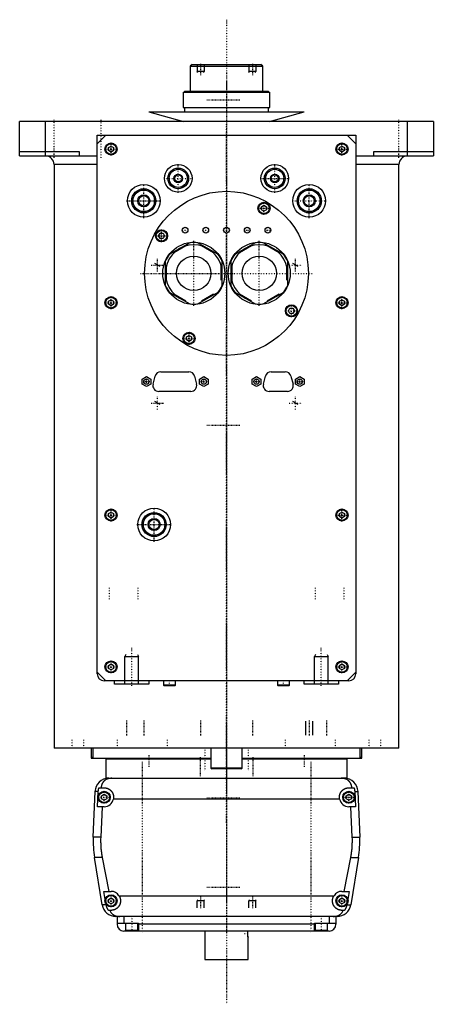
# Model space of a CAD drawing. Extents: x -120 to 120, y -123 to 447.
import ezdxf

# ---------------------------------------------------------------- set-up
doc = ezdxf.new("R2010")
doc.units = 0
doc.linetypes.add('CENTER', pattern=[1.5, 0.45, -0.5, 0.05, -0.5])
for name, color, linetype in [('AM_0', 7, 'CONTINUOUS'), ('AM_10', 7, 'CONTINUOUS'), ('AM_7', 7, 'CENTER')]:
    doc.layers.add(name, color=color, linetype=linetype)

msp = doc.modelspace()

# ---------------------------------------------------------------- linework, layer by layer
at = {"layer": 'AM_0', "color": 7, "linetype": 'CONTINUOUS'}
for p, q in [((-20, 421), (-21, 420)), ((-21, 420), (-21, 405.5)), ((-21, 420), (21, 420)), ((-20, 421), (20, 421)), ((21, 420), (20, 421)), ((21, 405.5), (21, 420)), ((-25.15, 405), (-25.15, 396)), ((-25.15, 405), (25.15, 405)), ((-24.35, 405.5), (-24.35, 405)), ((-24.35, 405.5), (24.35, 405.5)), ((24.35, 405), (24.35, 405.5)), ((25.15, 396), (25.15, 405)), ((-25.15, 396), (25.15, 396)), ((-24.35, 396), (-24.35, 393.5)), ((24.35, 393.5), (24.35, 396)), ((-120, 368), (-120, 388)), ((120, 388), (-120, 388)), ((-105, 368), (-105, 388)), ((-45, 393.5), (-25.04, 388)), ((-45, 393.5), (45, 393.5)), ((25.04, 388), (45, 393.5)), ((105, 368), (105, 388)), ((120, 388), (120, 368)), ((-70, 380), (-75, 375)), ((-75, 380), (75, 380)), ((-75, 68), (-75, 380)), ((75, 375), (70, 380)), ((75, 380), (75, 68)), ((-68.5, 372.87), (-67, 373.73)), ((-68.5, 371.13), (-68.5, 372.87)), ((-67, 370.27), (-68.5, 371.13)), ((-67, 373.73), (-65.5, 372.87)), ((-65.5, 371.13), (-67, 370.27)), ((-65.5, 372.87), (-65.5, 371.13)), ((65.5, 372.87), (67, 373.73)), ((65.5, 371.13), (65.5, 372.87)), ((67, 370.27), (65.5, 371.13)), ((67, 373.73), (68.5, 372.87)), ((68.5, 371.13), (67, 370.27)), ((68.5, 372.87), (68.5, 371.13)), ((-120, 370.5), (-85.5, 370.5)), ((-120, 368), (-75, 368)), ((-85.5, 370.5), (-85.5, 368)), ((74.98, 368), (120, 368)), ((85.5, 370.5), (120, 370.5)), ((85.5, 368), (85.5, 370.5)), ((-100, 363), (-100, 25)), ((-75, 363), (-100, 363)), ((100, 363), (75, 363)), ((100, 25), (100, 363)), ((20.25, 338.54), (21.75, 339.4)), ((20.25, 336.81), (20.25, 338.54)), ((21.75, 335.94), (20.25, 336.81)), ((21.75, 339.4), (23.25, 338.54)), ((23.25, 336.81), (21.75, 335.94)), ((23.25, 338.54), (23.25, 336.81)), ((-39.4, 321.75), (-38.54, 323.25)), ((-38.54, 320.25), (-39.4, 321.75)), ((-38.54, 323.25), (-36.81, 323.25)), ((-36.81, 320.25), (-38.54, 320.25)), ((-36.81, 323.25), (-35.94, 321.75)), ((-35.94, 321.75), (-36.81, 320.25)), ((-21.3, 317.73), (-33.2, 310.85)), ((-23.51, 315.87), (-30.49, 311.84)), ((-4.8, 310.85), (-16.7, 317.73)), ((-7.51, 311.84), (-14.49, 315.87)), ((16.7, 317.73), (4.8, 310.85)), ((14.49, 315.87), (7.51, 311.84)), ((33.2, 310.85), (21.3, 317.73)), ((30.49, 311.84), (23.51, 315.87)), ((-35.5, 306.88), (-35.5, 293.12)), ((-35, 304.03), (-35, 295.97)), ((-3, 295.97), (-3, 304.03)), ((-2.5, 293.12), (-2.5, 306.88)), ((2.5, 306.88), (2.5, 293.12)), ((3, 304.03), (3, 295.97)), ((35, 295.97), (35, 304.03)), ((35.5, 293.12), (35.5, 306.88)), ((-33.2, 289.15), (-21.3, 282.27)), ((-30.49, 288.16), (-23.51, 284.13)), ((-16.7, 282.27), (-4.8, 289.15)), ((-14.49, 284.13), (-7.51, 288.16)), ((4.8, 289.15), (16.7, 282.27)), ((7.51, 288.16), (14.49, 284.13)), ((21.3, 282.27), (33.2, 289.15)), ((23.51, 284.13), (30.49, 288.16)), ((-68.5, 283.87), (-67, 284.73)), ((-68.5, 282.13), (-68.5, 283.87)), ((-67, 281.27), (-68.5, 282.13)), ((-67, 284.73), (-65.5, 283.87)), ((-65.5, 282.13), (-67, 281.27)), ((-65.5, 283.87), (-65.5, 282.13)), ((35.94, 278.25), (36.81, 279.75)), ((36.81, 279.75), (38.54, 279.75)), ((38.54, 279.75), (39.4, 278.25)), ((65.5, 283.87), (67, 284.73)), ((65.5, 282.13), (65.5, 283.87)), ((67, 281.27), (65.5, 282.13)), ((67, 284.73), (68.5, 283.87)), ((68.5, 282.13), (67, 281.27)), ((68.5, 283.87), (68.5, 282.13)), ((36.81, 276.75), (35.94, 278.25)), ((38.54, 276.75), (36.81, 276.75)), ((39.4, 278.25), (38.54, 276.75)), ((-23.25, 263.19), (-21.75, 264.06)), ((-23.25, 261.46), (-23.25, 263.19)), ((-21.75, 264.06), (-20.25, 263.19)), ((-20.25, 263.19), (-20.25, 261.46)), ((-21.75, 260.6), (-23.25, 261.46)), ((-20.25, 261.46), (-21.75, 260.6)), ((-48.95, 238.74), (-46.45, 240.19)), ((-46.45, 240.19), (-43.95, 238.74)), ((-42.63, 235.87), (-41.42, 240.47)), ((-38.13, 243), (-21.87, 243)), ((-18.58, 240.47), (-17.37, 235.87)), ((-15.65, 238.74), (-13.15, 240.19)), ((-13.15, 240.19), (-10.65, 238.74)), ((14.9, 238.74), (17.4, 240.19)), ((17.4, 240.19), (19.9, 238.74)), ((21.37, 235.87), (22.58, 240.47)), ((25.87, 243), (34.13, 243)), ((37.42, 240.47), (38.63, 235.87)), ((40, 238.74), (42.5, 240.19)), ((42.5, 240.19), (45, 238.74)), ((-48.95, 235.86), (-48.95, 238.74)), ((-46.45, 234.41), (-48.95, 235.86)), ((-43.95, 235.86), (-46.45, 234.41)), ((-43.95, 238.74), (-43.95, 235.86)), ((-15.65, 235.86), (-15.65, 238.74)), ((-13.15, 234.41), (-15.65, 235.86)), ((-10.65, 235.86), (-13.15, 234.41)), ((-10.65, 238.74), (-10.65, 235.86)), ((14.9, 235.86), (14.9, 238.74)), ((17.4, 234.41), (14.9, 235.86)), ((19.9, 235.86), (17.4, 234.41)), ((19.9, 238.74), (19.9, 235.86)), ((40, 235.86), (40, 238.74)), ((42.5, 234.41), (40, 235.86)), ((45, 235.86), (42.5, 234.41)), ((45, 238.74), (45, 235.86)), ((-20.66, 231.6), (-39.34, 231.6)), ((35.34, 231.6), (24.66, 231.6)), ((-68.5, 160.87), (-67, 161.73)), ((-68.5, 159.13), (-68.5, 160.87)), ((-67, 161.73), (-65.5, 160.87)), ((-65.5, 160.87), (-65.5, 159.13)), ((65.5, 160.87), (67, 161.73)), ((65.5, 159.13), (65.5, 160.87)), ((67, 161.73), (68.5, 160.87)), ((68.5, 160.87), (68.5, 159.13)), ((-67, 158.27), (-68.5, 159.13)), ((-65.5, 159.13), (-67, 158.27)), ((67, 158.27), (65.5, 159.13)), ((68.5, 159.13), (67, 158.27)), ((-75, 69), (-70, 64)), ((-68.5, 72.87), (-67, 73.73)), ((-68.5, 71.13), (-68.5, 72.87)), ((-67, 70.27), (-68.5, 71.13)), ((-67, 73.73), (-65.5, 72.87)), ((-65.5, 71.13), (-67, 70.27)), ((-65.5, 72.87), (-65.5, 71.13)), ((65.5, 72.87), (67, 73.73)), ((65.5, 71.13), (65.5, 72.87)), ((67, 70.27), (65.5, 71.13)), ((67, 73.73), (68.5, 72.87)), ((68.5, 71.13), (67, 70.27)), ((68.5, 72.87), (68.5, 71.13)), ((70, 64), (75, 69)), ((71, 64), (-71, 64)), ((-65, 62), (-65, 64)), ((-45, 64), (-45, 62)), ((-36.5, 64), (-36.5, 61.4)), ((-29.5, 61.4), (-29.5, 64)), ((29.5, 64), (29.5, 61.4)), ((36.5, 61.4), (36.5, 64)), ((45, 62), (45, 64)), ((65, 64), (65, 62)), ((-45, 62), (-65, 62)), ((-36.5, 61.4), (-36.1, 61)), ((-29.5, 61.4), (-36.5, 61.4)), ((-29.9, 61), (-36.1, 61)), ((-29.9, 61), (-29.5, 61.4)), ((29.5, 61.4), (29.9, 61)), ((36.5, 61.4), (29.5, 61.4)), ((36.1, 61), (29.9, 61)), ((36.1, 61), (36.5, 61.4)), ((65, 62), (45, 62)), ((100, 25), (-100, 25)), ((-88.79, 25.01), (-88.79, 25)), ((-78.5, 25), (-78.5, 19.2)), ((-77.5, 25), (-77.5, 19)), ((-40.35, 25), (-40.35, 25)), ((-9, 25), (-9, 13.4)), ((9, 13.4), (9, 25)), ((40.35, 25), (40.35, 25)), ((77.5, 19), (77.5, 25)), ((78.5, 19.2), (78.5, 25)), ((88.79, 25), (88.79, 25.01)), ((-78.5, 19.7), (-77.56, 19.7)), ((-78.5, 19.2), (-77.56, 19.2)), ((-9.01, 19), (-77.5, 19)), ((-70, 18.5), (-70, 7.5)), ((-9.01, 18.5), (-70, 18.5)), ((-55, 19), (-55, 18.5)), ((77.5, 19), (9.01, 19)), ((70, 18.5), (9.01, 18.5)), ((55, 18.5), (55, 19)), ((70, 7.5), (70, 18.5)), ((77.56, 19.7), (78.5, 19.7)), ((77.56, 19.2), (78.5, 19.2)), ((-9, 13.4), (-8.6, 13)), ((9, 13.4), (-9, 13.4)), ((8.6, 13), (-8.6, 13)), ((8.6, 13), (9, 13.4)), ((-68.3, 7.5), (-70, 7.5)), ((-68.3, 7.5), (68.3, 7.5)), ((70, 7.5), (66.56, 7.5)), ((-73.97, 2), (-71, 2)), ((71, 2), (73.97, 2)), ((-77.28, -26.54), (-76.29, -0.2)), ((-74.4, -0.2), (-76.29, -0.2)), ((-74.75, -9), (-74.4, -0.2)), ((-72.5, -2.63), (-71, -1.77)), ((-72.5, -4.37), (-72.5, -2.63)), ((-71, -5.23), (-72.5, -4.37)), ((-71, -1.77), (-69.5, -2.63)), ((-69.5, -4.37), (-71, -5.23)), ((-69.5, -2.63), (-69.5, -4.37)), ((65.59, -4.5), (-65.59, -4.5)), ((69.5, -2.63), (71, -1.77)), ((69.5, -4.37), (69.5, -2.63)), ((71, -5.23), (69.5, -4.37)), ((71, -1.77), (72.5, -2.63)), ((72.5, -4.37), (71, -5.23)), ((72.5, -2.63), (72.5, -4.37)), ((74.4, -0.2), (76.29, -0.2)), ((74.4, -0.2), (74.75, -9)), ((76.29, -0.2), (77.28, -26.54)), ((-71, -9), (-74.75, -9)), ((-72.2, -9), (-72.97, -26.54)), ((74.75, -9), (71, -9)), ((72.97, -26.54), (72.2, -9)), ((-72.97, -26.54), (-77.28, -26.54)), ((72.97, -26.54), (77.28, -26.54)), ((-72.1, -65.78), (-76.54, -38.4)), ((-72.1, -38.4), (-76.54, -38.4)), ((-72.1, -38.4), (-68.19, -58)), ((68.19, -58), (72.1, -38.4)), ((72.1, -38.4), (76.54, -38.4)), ((76.54, -38.4), (72.1, -65.78)), ((-70.39, -62.62), (-71.21, -58)), ((-71.21, -58), (-67, -58)), ((-68.5, -62.63), (-67, -61.77)), ((-68.5, -64.37), (-68.5, -62.63)), ((-67, -61.77), (-65.5, -62.63)), ((-65.5, -62.63), (-65.5, -64.37)), ((-62.39, -60.5), (62.39, -60.5)), ((65.5, -62.63), (67, -61.77)), ((65.5, -64.37), (65.5, -62.63)), ((67, -58), (71.21, -58)), ((67, -61.77), (68.5, -62.63)), ((68.5, -62.63), (68.5, -64.37)), ((71.21, -58), (70.39, -62.62)), ((-69.82, -65.78), (-72.1, -65.78)), ((-69.82, -65.78), (-69.87, -65.5)), ((-67, -65.23), (-68.5, -64.37)), ((-65.5, -64.37), (-67, -65.23)), ((67, -65.23), (65.5, -64.37)), ((68.5, -64.37), (67, -65.23)), ((69.87, -65.5), (69.82, -65.78)), ((69.82, -65.78), (72.1, -65.78)), ((-67, -69), (-68.39, -69)), ((64.2, -72.5), (-64.2, -72.5)), ((-63.5, -72.5), (-63.5, -77)), ((-59.5, -72.5), (-59.5, -76.5)), ((59.5, -72.5), (59.5, -76.5)), ((63.5, -72.5), (63.5, -77)), ((68.39, -69), (67, -69)), ((-63.5, -76.5), (-51, -76.5)), ((-58.5, -76.5), (-58.5, -80.5)), ((-51.5, -80.5), (-51.5, -76.5)), ((-51, -76.5), (-51, -81)), ((51, -77), (-51, -77)), ((51, -81), (51, -76.5)), ((51, -76.5), (63.5, -76.5)), ((51.5, -76.5), (51.5, -80.5)), ((58.5, -80.5), (58.5, -76.5)), ((59.5, -81), (-59.5, -81)), ((-58.5, -80.5), (-51.5, -80.5)), ((-55, -81), (-55, -80.5)), ((-12.5, -81), (-12.5, -97.5)), ((12.43, -81.11), (12.42, -81.25)), ((12.45, -84.14), (12.47, -84.29)), ((12.49, -84.42), (12.49, -84.46)), ((12.5, -97.5), (12.5, -84.5)), ((51.5, -80.5), (58.5, -80.5)), ((55, -81), (55, -80.5)), ((-12.5, -97.5), (12.5, -97.5))]:
    msp.add_line(p, q, dxfattribs=at)
for points in [[(-66.56, 7.5, 0), (-66.61, 7.5, 0), (-66.7, 7.5, 0), (-66.8, 7.5, 0), (-66.84, 7.5, 0), (-66.89, 7.49, 0), (-66.98, 7.49, 0), (-67.08, 7.49, 0), (-67.17, 7.48, 0), (-67.26, 7.47, 0), (-67.35, 7.47, 0), (-67.4, 7.46, 0), (-67.45, 7.46, 0), (-67.54, 7.45, 0), (-67.63, 7.44, 0), (-67.72, 7.42, 0), (-67.82, 7.41, 0), (-67.91, 7.4, 0), (-67.95, 7.39, 0), (-68, 7.38, 0), (-68.09, 7.37, 0), (-68.18, 7.35, 0), (-68.23, 7.34, 0), (-68.27, 7.33, 0), (-68.36, 7.31, 0), (-68.45, 7.29, 0), (-68.49, 7.28, 0), (-68.53, 7.27, 0), (-68.62, 7.24, 0), (-68.71, 7.22, 0), (-68.79, 7.2, 0), (-68.88, 7.17, 0), (-68.96, 7.14, 0), (-69, 7.13, 0), (-69.04, 7.11, 0), (-69.13, 7.08, 0), (-69.21, 7.05, 0), (-69.29, 7.02, 0), (-69.37, 6.99, 0), (-69.45, 6.96, 0), (-69.49, 6.94, 0), (-69.53, 6.92, 0), (-69.6, 6.89, 0), (-69.68, 6.85, 0), (-69.76, 6.81, 0), (-69.83, 6.77, 0), (-69.91, 6.74, 0), (-69.94, 6.72, 0), (-69.98, 6.69, 0), (-70.05, 6.65, 0), (-70.12, 6.61, 0), (-70.19, 6.57, 0), (-70.26, 6.52, 0), (-70.33, 6.48, 0), (-70.37, 6.46, 0), (-70.4, 6.43, 0), (-70.47, 6.39, 0), (-70.53, 6.34, 0), (-70.6, 6.29, 0), (-70.66, 6.24, 0), (-70.72, 6.19, 0), (-70.75, 6.17, 0), (-70.78, 6.14, 0), (-70.84, 6.09, 0), (-70.9, 6.04, 0), (-70.93, 6.01, 0), (-70.96, 5.98, 0), (-71.02, 5.93, 0), (-71.08, 5.87, 0), (-71.1, 5.85, 0), (-71.13, 5.82, 0), (-71.19, 5.76, 0), (-71.24, 5.71, 0), (-71.29, 5.65, 0), (-71.34, 5.59, 0), (-71.4, 5.53, 0), (-71.42, 5.5, 0), (-71.45, 5.47, 0), (-71.5, 5.41, 0), (-71.54, 5.35, 0), (-71.59, 5.28, 0), (-71.64, 5.22, 0), (-71.68, 5.16, 0), (-71.71, 5.12, 0), (-71.73, 5.09, 0), (-71.77, 5.02, 0), (-71.82, 4.96, 0), (-71.86, 4.89, 0), (-71.9, 4.82, 0), (-71.94, 4.75, 0), (-71.96, 4.72, 0), (-71.98, 4.68, 0), (-72.02, 4.61, 0), (-72.06, 4.54, 0), (-72.1, 4.46, 0), (-72.13, 4.39, 0), (-72.17, 4.32, 0), (-72.18, 4.28, 0), (-72.2, 4.24, 0), (-72.24, 4.16, 0), (-72.27, 4.09, 0), (-72.3, 4.01, 0), (-72.33, 3.93, 0), (-72.36, 3.85, 0), (-72.37, 3.81, 0), (-72.39, 3.77, 0), (-72.42, 3.69, 0), (-72.44, 3.61, 0), (-72.46, 3.57, 0), (-72.47, 3.52, 0), (-72.49, 3.44, 0), (-72.52, 3.36, 0), (-72.53, 3.32, 0), (-72.54, 3.27, 0), (-72.56, 3.19, 0), (-72.58, 3.1, 0), (-72.6, 3.02, 0), (-72.62, 2.93, 0), (-72.63, 2.84, 0), (-72.64, 2.8, 0), (-72.65, 2.76, 0), (-72.66, 2.67, 0), (-72.68, 2.58, 0), (-72.72, 2.27, 0), (-72.74, 2, 0)], [(72.74, 2, 0), (72.74, 2.05, 0), (72.73, 2.14, 0), (72.72, 2.23, 0), (72.72, 2.27, 0), (72.71, 2.32, 0), (72.7, 2.41, 0), (72.69, 2.5, 0), (72.68, 2.59, 0), (72.66, 2.68, 0), (72.65, 2.76, 0), (72.64, 2.81, 0), (72.63, 2.85, 0), (72.61, 2.94, 0), (72.6, 3.03, 0), (72.58, 3.11, 0), (72.56, 3.2, 0), (72.54, 3.28, 0), (72.52, 3.33, 0), (72.51, 3.37, 0), (72.49, 3.45, 0), (72.46, 3.53, 0), (72.45, 3.58, 0), (72.44, 3.62, 0), (72.41, 3.7, 0), (72.39, 3.78, 0), (72.37, 3.82, 0), (72.36, 3.86, 0), (72.33, 3.94, 0), (72.3, 4.01, 0), (72.27, 4.09, 0), (72.23, 4.17, 0), (72.2, 4.24, 0), (72.18, 4.28, 0), (72.17, 4.32, 0), (72.13, 4.39, 0), (72.1, 4.46, 0), (72.06, 4.54, 0), (72.02, 4.61, 0), (71.98, 4.68, 0), (71.96, 4.71, 0), (71.94, 4.75, 0), (71.9, 4.82, 0), (71.86, 4.89, 0), (71.82, 4.95, 0), (71.78, 5.02, 0), (71.73, 5.08, 0), (71.71, 5.12, 0), (71.69, 5.15, 0), (71.64, 5.21, 0), (71.6, 5.28, 0), (71.55, 5.34, 0), (71.5, 5.4, 0), (71.45, 5.46, 0), (71.43, 5.49, 0), (71.4, 5.52, 0), (71.35, 5.58, 0), (71.3, 5.64, 0), (71.25, 5.7, 0), (71.19, 5.75, 0), (71.14, 5.81, 0), (71.11, 5.84, 0), (71.08, 5.87, 0), (71.03, 5.92, 0), (70.97, 5.98, 0), (70.94, 6, 0), (70.91, 6.03, 0), (70.85, 6.08, 0), (70.79, 6.13, 0), (70.76, 6.16, 0), (70.73, 6.18, 0), (70.67, 6.23, 0), (70.6, 6.28, 0), (70.54, 6.33, 0), (70.47, 6.38, 0), (70.41, 6.43, 0), (70.37, 6.45, 0), (70.34, 6.47, 0), (70.27, 6.52, 0), (70.2, 6.56, 0), (70.13, 6.61, 0), (70.06, 6.65, 0), (69.99, 6.69, 0), (69.95, 6.71, 0), (69.91, 6.73, 0), (69.84, 6.77, 0), (69.76, 6.81, 0), (69.69, 6.85, 0), (69.61, 6.88, 0), (69.53, 6.92, 0), (69.5, 6.94, 0), (69.46, 6.95, 0), (69.38, 6.99, 0), (69.3, 7.02, 0), (69.22, 7.05, 0), (69.13, 7.08, 0), (69.05, 7.11, 0), (69.01, 7.13, 0), (68.97, 7.14, 0), (68.89, 7.17, 0), (68.8, 7.19, 0), (68.72, 7.22, 0), (68.63, 7.24, 0), (68.54, 7.27, 0), (68.5, 7.28, 0), (68.46, 7.29, 0), (68.37, 7.31, 0), (68.28, 7.33, 0), (68.23, 7.34, 0), (68.19, 7.35, 0), (68.1, 7.36, 0), (68.01, 7.38, 0), (67.96, 7.39, 0), (67.91, 7.4, 0), (67.82, 7.41, 0), (67.73, 7.42, 0), (67.64, 7.44, 0), (67.55, 7.45, 0), (67.45, 7.46, 0), (67.41, 7.46, 0), (67.36, 7.47, 0), (67.27, 7.47, 0), (67.17, 7.48, 0), (67.08, 7.49, 0), (66.99, 7.49, 0), (66.89, 7.49, 0), (66.85, 7.5, 0), (66.8, 7.5, 0), (66.7, 7.5, 0), (66.61, 7.5, 0), (66.56, 7.5, 0)], [(-74.4, -0.2, 0), (-74.39, -0.14, 0), (-74.39, -0.02, 0), (-74.38, 0.1, 0), (-74.37, 0.16, 0), (-74.37, 0.23, 0), (-74.35, 0.35, 0), (-74.34, 0.47, 0), (-74.32, 0.6, 0), (-74.3, 0.72, 0), (-74.28, 0.85, 0), (-74.27, 0.91, 0), (-74.26, 0.97, 0), (-74.23, 1.1, 0), (-74.2, 1.22, 0), (-74.17, 1.34, 0), (-74.14, 1.47, 0), (-74.1, 1.59, 0), (-74.09, 1.65, 0), (-74.07, 1.71, 0), (-74.03, 1.83, 0), (-73.99, 1.94, 0), (-73.97, 2, 0)], [(-71, 2, 0), (-70.96, 2, 0), (-70.87, 2, 0), (-70.78, 2, 0), (-70.73, 1.99, 0), (-70.69, 1.99, 0), (-70.6, 1.99, 0), (-70.51, 1.98, 0), (-70.42, 1.97, 0), (-70.33, 1.96, 0), (-70.24, 1.95, 0), (-70.19, 1.94, 0), (-70.15, 1.93, 0), (-70.06, 1.92, 0), (-69.97, 1.9, 0), (-69.88, 1.88, 0), (-69.79, 1.86, 0), (-69.7, 1.84, 0), (-69.65, 1.83, 0), (-69.61, 1.82, 0), (-69.52, 1.8, 0), (-69.43, 1.77, 0), (-69.38, 1.76, 0), (-69.34, 1.74, 0), (-69.25, 1.72, 0), (-69.17, 1.69, 0), (-69.12, 1.67, 0), (-69.08, 1.65, 0), (-68.99, 1.62, 0), (-68.91, 1.59, 0), (-68.82, 1.55, 0), (-68.74, 1.51, 0), (-68.66, 1.48, 0), (-68.61, 1.46, 0), (-68.57, 1.44, 0), (-68.49, 1.39, 0), (-68.41, 1.35, 0), (-68.33, 1.31, 0), (-68.25, 1.26, 0), (-68.17, 1.22, 0), (-68.14, 1.2, 0), (-68.1, 1.17, 0), (-68.02, 1.12, 0), (-67.95, 1.07, 0), (-67.87, 1.02, 0), (-67.8, 0.97, 0), (-67.73, 0.92, 0), (-67.69, 0.89, 0), (-67.66, 0.87, 0), (-67.59, 0.81, 0), (-67.52, 0.76, 0), (-67.45, 0.7, 0), (-67.39, 0.65, 0), (-67.32, 0.59, 0), (-67.29, 0.56, 0), (-67.26, 0.53, 0), (-67.2, 0.47, 0), (-67.14, 0.41, 0), (-67.08, 0.35, 0), (-67.02, 0.29, 0), (-66.96, 0.23, 0), (-66.93, 0.2, 0), (-66.9, 0.17, 0), (-66.84, 0.1, 0), (-66.79, 0.04, 0), (-66.76, 0, 0), (-66.73, -0.03, 0), (-66.68, -0.1, 0), (-66.62, -0.17, 0), (-66.6, -0.2, 0), (-66.57, -0.24, 0), (-66.52, -0.31, 0), (-66.47, -0.38, 0), (-66.42, -0.45, 0), (-66.37, -0.53, 0), (-66.32, -0.6, 0), (-66.3, -0.64, 0), (-66.28, -0.68, 0), (-66.23, -0.76, 0), (-66.19, -0.83, 0), (-66.15, -0.91, 0), (-66.11, -0.99, 0), (-66.06, -1.07, 0), (-66.05, -1.11, 0), (-66.03, -1.15, 0), (-65.99, -1.23, 0), (-65.95, -1.32, 0), (-65.92, -1.4, 0), (-65.88, -1.48, 0), (-65.85, -1.57, 0), (-65.84, -1.61, 0), (-65.82, -1.65, 0), (-65.79, -1.74, 0), (-65.76, -1.82, 0), (-65.74, -1.91, 0), (-65.71, -1.99, 0), (-65.69, -2.08, 0), (-65.68, -2.12, 0), (-65.66, -2.17, 0), (-65.64, -2.25, 0), (-65.62, -2.34, 0), (-65.61, -2.43, 0), (-65.59, -2.52, 0), (-65.57, -2.6, 0), (-65.57, -2.65, 0), (-65.56, -2.69, 0), (-65.55, -2.78, 0), (-65.54, -2.87, 0), (-65.53, -2.91, 0), (-65.53, -2.96, 0), (-65.52, -3.04, 0), (-65.51, -3.13, 0), (-65.51, -3.18, 0), (-65.51, -3.22, 0), (-65.5, -3.31, 0), (-65.5, -3.39, 0), (-65.5, -3.48, 0), (-65.5, -3.57, 0), (-65.5, -3.65, 0), (-65.5, -3.7, 0), (-65.51, -3.74, 0), (-65.51, -3.83, 0), (-65.52, -3.92, 0), (-65.52, -4.01, 0), (-65.53, -4.1, 0), (-65.54, -4.19, 0), (-65.55, -4.23, 0), (-65.55, -4.28, 0), (-65.57, -4.37, 0), (-65.58, -4.46, 0), (-65.59, -4.5, 0)], [(65.59, -4.5, 0), (65.58, -4.46, 0), (65.57, -4.37, 0), (65.55, -4.28, 0), (65.55, -4.23, 0), (65.54, -4.19, 0), (65.53, -4.1, 0), (65.52, -4.01, 0), (65.52, -3.92, 0), (65.51, -3.83, 0), (65.51, -3.74, 0), (65.5, -3.7, 0), (65.5, -3.65, 0), (65.5, -3.57, 0), (65.5, -3.48, 0), (65.5, -3.39, 0), (65.5, -3.31, 0), (65.51, -3.22, 0), (65.51, -3.18, 0), (65.51, -3.13, 0), (65.52, -3.04, 0), (65.53, -2.96, 0), (65.53, -2.91, 0), (65.54, -2.87, 0), (65.55, -2.78, 0), (65.56, -2.69, 0), (65.57, -2.65, 0), (65.57, -2.6, 0), (65.59, -2.52, 0), (65.61, -2.43, 0), (65.62, -2.34, 0), (65.64, -2.25, 0), (65.66, -2.17, 0), (65.68, -2.12, 0), (65.69, -2.08, 0), (65.71, -1.99, 0), (65.74, -1.91, 0), (65.76, -1.82, 0), (65.79, -1.74, 0), (65.82, -1.65, 0), (65.84, -1.61, 0), (65.85, -1.57, 0), (65.88, -1.48, 0), (65.92, -1.4, 0), (65.95, -1.32, 0), (65.99, -1.23, 0), (66.03, -1.15, 0), (66.05, -1.11, 0), (66.06, -1.07, 0), (66.11, -0.99, 0), (66.15, -0.91, 0), (66.19, -0.83, 0), (66.23, -0.76, 0), (66.28, -0.68, 0), (66.3, -0.64, 0), (66.32, -0.6, 0), (66.37, -0.53, 0), (66.42, -0.45, 0), (66.47, -0.38, 0), (66.52, -0.31, 0), (66.57, -0.24, 0), (66.6, -0.2, 0), (66.62, -0.17, 0), (66.68, -0.1, 0), (66.73, -0.03, 0), (66.76, 0, 0), (66.79, 0.04, 0), (66.84, 0.1, 0), (66.9, 0.17, 0), (66.93, 0.2, 0), (66.96, 0.23, 0), (67.02, 0.29, 0), (67.08, 0.35, 0), (67.14, 0.41, 0), (67.2, 0.47, 0), (67.26, 0.53, 0), (67.29, 0.56, 0), (67.32, 0.59, 0), (67.39, 0.65, 0), (67.45, 0.7, 0), (67.52, 0.76, 0), (67.59, 0.81, 0), (67.66, 0.87, 0), (67.69, 0.89, 0), (67.73, 0.92, 0), (67.8, 0.97, 0), (67.87, 1.02, 0), (67.95, 1.07, 0), (68.02, 1.12, 0), (68.1, 1.17, 0), (68.14, 1.2, 0), (68.17, 1.22, 0), (68.25, 1.26, 0), (68.33, 1.31, 0), (68.41, 1.35, 0), (68.49, 1.39, 0), (68.57, 1.44, 0), (68.61, 1.46, 0), (68.66, 1.48, 0), (68.74, 1.51, 0), (68.82, 1.55, 0), (68.91, 1.59, 0), (68.99, 1.62, 0), (69.08, 1.65, 0), (69.12, 1.67, 0), (69.17, 1.69, 0), (69.25, 1.72, 0), (69.34, 1.74, 0), (69.38, 1.76, 0), (69.43, 1.77, 0), (69.52, 1.8, 0), (69.61, 1.82, 0), (69.65, 1.83, 0), (69.7, 1.84, 0), (69.79, 1.86, 0), (69.88, 1.88, 0), (69.97, 1.9, 0), (70.06, 1.92, 0), (70.15, 1.93, 0), (70.19, 1.94, 0), (70.24, 1.95, 0), (70.33, 1.96, 0), (70.42, 1.97, 0), (70.51, 1.98, 0), (70.6, 1.99, 0), (70.69, 1.99, 0), (70.73, 1.99, 0), (70.78, 2, 0), (70.87, 2, 0), (70.96, 2, 0), (71, 2, 0)], [(73.97, 2, 0), (73.99, 1.94, 0), (74.03, 1.83, 0), (74.07, 1.71, 0), (74.09, 1.65, 0), (74.1, 1.59, 0), (74.14, 1.47, 0), (74.17, 1.34, 0), (74.2, 1.22, 0), (74.23, 1.1, 0), (74.26, 0.97, 0), (74.27, 0.91, 0), (74.28, 0.85, 0), (74.3, 0.72, 0), (74.32, 0.6, 0), (74.34, 0.47, 0), (74.35, 0.35, 0), (74.37, 0.23, 0), (74.37, 0.16, 0), (74.38, 0.1, 0), (74.39, -0.02, 0), (74.39, -0.14, 0), (74.4, -0.2, 0)], [(-72.97, -26.54, 0), (-72.99, -26.87, 0), (-73.01, -27.51, 0), (-73.02, -28.16, 0), (-73.02, -28.47, 0), (-73.02, -28.79, 0), (-73.02, -29.43, 0), (-73, -30.07, 0), (-72.98, -30.72, 0), (-72.96, -31.37, 0), (-72.92, -32.03, 0), (-72.9, -32.36, 0), (-72.87, -32.69, 0), (-72.82, -33.35, 0), (-72.75, -34.02, 0), (-72.68, -34.69, 0), (-72.59, -35.36, 0), (-72.5, -36.04, 0), (-72.45, -36.38, 0), (-72.4, -36.71, 0), (-72.29, -37.39, 0), (-72.17, -38.06, 0), (-72.1, -38.4, 0)], [(72.1, -38.4, 0), (72.17, -38.06, 0), (72.29, -37.39, 0), (72.4, -36.71, 0), (72.45, -36.38, 0), (72.5, -36.04, 0), (72.59, -35.36, 0), (72.68, -34.69, 0), (72.75, -34.02, 0), (72.82, -33.35, 0), (72.87, -32.69, 0), (72.9, -32.36, 0), (72.92, -32.03, 0), (72.96, -31.37, 0), (72.98, -30.72, 0), (73, -30.07, 0), (73.02, -29.43, 0), (73.02, -28.79, 0), (73.02, -28.47, 0), (73.02, -28.16, 0), (73.01, -27.51, 0), (72.99, -26.87, 0), (72.97, -26.54, 0)], [(-62.39, -60.5, 0), (-62.36, -60.55, 0), (-62.3, -60.65, 0), (-62.24, -60.74, 0), (-62.21, -60.79, 0), (-62.18, -60.84, 0), (-62.13, -60.95, 0), (-62.08, -61.05, 0), (-62.03, -61.15, 0), (-61.98, -61.26, 0), (-61.93, -61.36, 0), (-61.91, -61.41, 0), (-61.89, -61.47, 0), (-61.85, -61.57, 0), (-61.81, -61.68, 0), (-61.77, -61.79, 0), (-61.74, -61.9, 0), (-61.71, -62.01, 0), (-61.69, -62.06, 0), (-61.68, -62.12, 0), (-61.65, -62.23, 0), (-61.62, -62.34, 0), (-61.61, -62.39, 0), (-61.6, -62.45, 0), (-61.58, -62.56, 0), (-61.56, -62.66, 0), (-61.56, -62.72, 0), (-61.55, -62.77, 0), (-61.53, -62.88, 0), (-61.52, -62.99, 0), (-61.51, -63.1, 0), (-61.51, -63.21, 0), (-61.5, -63.31, 0), (-61.5, -63.37, 0), (-61.5, -63.42, 0), (-61.5, -63.52, 0), (-61.5, -63.63, 0), (-61.5, -63.73, 0), (-61.51, -63.84, 0), (-61.52, -63.95, 0), (-61.52, -64, 0), (-61.53, -64.05, 0), (-61.54, -64.16, 0), (-61.55, -64.26, 0), (-61.57, -64.37, 0), (-61.59, -64.47, 0), (-61.61, -64.58, 0), (-61.62, -64.63, 0), (-61.63, -64.69, 0), (-61.65, -64.79, 0), (-61.68, -64.9, 0), (-61.71, -65, 0), (-61.74, -65.1, 0), (-61.77, -65.21, 0), (-61.79, -65.26, 0), (-61.81, -65.31, 0), (-61.84, -65.41, 0), (-61.88, -65.51, 0), (-61.92, -65.61, 0), (-61.96, -65.71, 0), (-62.01, -65.81, 0), (-62.03, -65.86, 0), (-62.05, -65.9, 0), (-62.1, -66, 0), (-62.15, -66.1, 0), (-62.18, -66.14, 0), (-62.2, -66.19, 0), (-62.26, -66.28, 0), (-62.31, -66.37, 0), (-62.34, -66.42, 0), (-62.37, -66.46, 0), (-62.43, -66.55, 0), (-62.49, -66.64, 0), (-62.55, -66.73, 0), (-62.61, -66.81, 0), (-62.67, -66.9, 0), (-62.71, -66.94, 0), (-62.74, -66.98, 0), (-62.81, -67.06, 0), (-62.87, -67.14, 0), (-62.94, -67.21, 0), (-63.01, -67.29, 0), (-63.09, -67.36, 0), (-63.12, -67.4, 0), (-63.16, -67.44, 0), (-63.23, -67.51, 0), (-63.31, -67.58, 0), (-63.38, -67.64, 0), (-63.46, -67.71, 0), (-63.55, -67.78, 0), (-63.59, -67.81, 0), (-63.63, -67.85, 0), (-63.71, -67.91, 0), (-63.8, -67.97, 0), (-63.89, -68.04, 0), (-63.98, -68.1, 0), (-64.07, -68.15, 0), (-64.12, -68.18, 0), (-64.16, -68.21, 0), (-64.26, -68.27, 0), (-64.36, -68.32, 0), (-64.45, -68.37, 0), (-64.55, -68.43, 0), (-64.65, -68.47, 0), (-64.7, -68.5, 0), (-64.76, -68.52, 0), (-64.86, -68.57, 0), (-64.96, -68.61, 0), (-65.02, -68.63, 0), (-65.07, -68.65, 0), (-65.17, -68.69, 0), (-65.28, -68.72, 0), (-65.34, -68.74, 0), (-65.39, -68.76, 0), (-65.5, -68.79, 0), (-65.61, -68.82, 0), (-65.72, -68.85, 0), (-65.83, -68.87, 0), (-65.94, -68.9, 0), (-66, -68.91, 0), (-66.05, -68.92, 0), (-66.16, -68.94, 0), (-66.27, -68.95, 0), (-66.39, -68.97, 0), (-66.5, -68.98, 0), (-66.61, -68.99, 0), (-66.67, -68.99, 0), (-66.72, -68.99, 0), (-66.83, -69, 0), (-66.94, -69, 0), (-67, -69, 0)], [(67, -69, 0), (66.94, -69, 0), (66.83, -69, 0), (66.72, -68.99, 0), (66.67, -68.99, 0), (66.61, -68.99, 0), (66.5, -68.98, 0), (66.39, -68.97, 0), (66.27, -68.95, 0), (66.16, -68.94, 0), (66.05, -68.92, 0), (66, -68.91, 0), (65.94, -68.9, 0), (65.83, -68.87, 0), (65.72, -68.85, 0), (65.61, -68.82, 0), (65.5, -68.79, 0), (65.39, -68.76, 0), (65.34, -68.74, 0), (65.28, -68.72, 0), (65.17, -68.69, 0), (65.07, -68.65, 0), (65.02, -68.63, 0), (64.96, -68.61, 0), (64.86, -68.57, 0), (64.76, -68.52, 0), (64.7, -68.5, 0), (64.65, -68.47, 0), (64.55, -68.43, 0), (64.45, -68.37, 0), (64.36, -68.32, 0), (64.26, -68.27, 0), (64.16, -68.21, 0), (64.12, -68.18, 0), (64.07, -68.15, 0), (63.98, -68.1, 0), (63.89, -68.04, 0), (63.8, -67.97, 0), (63.71, -67.91, 0), (63.63, -67.85, 0), (63.59, -67.81, 0), (63.55, -67.78, 0), (63.46, -67.71, 0), (63.38, -67.64, 0), (63.31, -67.58, 0), (63.23, -67.51, 0), (63.16, -67.44, 0), (63.12, -67.4, 0), (63.09, -67.36, 0), (63.01, -67.29, 0), (62.94, -67.21, 0), (62.87, -67.14, 0), (62.81, -67.06, 0), (62.74, -66.98, 0), (62.71, -66.94, 0), (62.67, -66.9, 0), (62.61, -66.81, 0), (62.55, -66.73, 0), (62.49, -66.64, 0), (62.43, -66.55, 0), (62.37, -66.46, 0), (62.34, -66.42, 0), (62.31, -66.37, 0), (62.26, -66.28, 0), (62.2, -66.19, 0), (62.18, -66.14, 0), (62.15, -66.1, 0), (62.1, -66, 0), (62.05, -65.9, 0), (62.03, -65.86, 0), (62.01, -65.81, 0), (61.96, -65.71, 0), (61.92, -65.61, 0), (61.88, -65.51, 0), (61.84, -65.41, 0), (61.81, -65.31, 0), (61.79, -65.26, 0), (61.77, -65.21, 0), (61.74, -65.1, 0), (61.71, -65, 0), (61.68, -64.9, 0), (61.65, -64.79, 0), (61.63, -64.69, 0), (61.62, -64.63, 0), (61.61, -64.58, 0), (61.59, -64.47, 0), (61.57, -64.37, 0), (61.55, -64.26, 0), (61.54, -64.16, 0), (61.53, -64.05, 0), (61.52, -64, 0), (61.52, -63.95, 0), (61.51, -63.84, 0), (61.5, -63.73, 0), (61.5, -63.63, 0), (61.5, -63.52, 0), (61.5, -63.42, 0), (61.5, -63.37, 0), (61.5, -63.31, 0), (61.51, -63.21, 0), (61.51, -63.1, 0), (61.52, -62.99, 0), (61.53, -62.88, 0), (61.55, -62.77, 0), (61.56, -62.72, 0), (61.56, -62.66, 0), (61.58, -62.56, 0), (61.6, -62.45, 0), (61.61, -62.39, 0), (61.62, -62.34, 0), (61.65, -62.23, 0), (61.68, -62.12, 0), (61.69, -62.06, 0), (61.71, -62.01, 0), (61.74, -61.9, 0), (61.77, -61.79, 0), (61.81, -61.68, 0), (61.85, -61.57, 0), (61.89, -61.47, 0), (61.91, -61.41, 0), (61.93, -61.36, 0), (61.98, -61.26, 0), (62.03, -61.15, 0), (62.08, -61.05, 0), (62.13, -60.95, 0), (62.18, -60.84, 0), (62.21, -60.79, 0), (62.24, -60.74, 0), (62.3, -60.65, 0), (62.36, -60.55, 0), (62.39, -60.5, 0)], [(-68.39, -69, 0), (-68.45, -68.92, 0), (-68.56, -68.77, 0), (-68.67, -68.61, 0), (-68.72, -68.53, 0), (-68.77, -68.45, 0), (-68.88, -68.28, 0), (-68.98, -68.11, 0), (-69.07, -67.93, 0), (-69.17, -67.75, 0), (-69.26, -67.57, 0), (-69.3, -67.47, 0), (-69.34, -67.38, 0), (-69.42, -67.19, 0), (-69.49, -67.01, 0), (-69.55, -66.83, 0), (-69.61, -66.65, 0), (-69.66, -66.46, 0), (-69.69, -66.37, 0), (-69.71, -66.27, 0), (-69.76, -66.08, 0), (-69.8, -65.88, 0), (-69.82, -65.78, 0)], [(69.82, -65.78, 0), (69.8, -65.88, 0), (69.76, -66.08, 0), (69.71, -66.27, 0), (69.69, -66.37, 0), (69.66, -66.46, 0), (69.61, -66.65, 0), (69.55, -66.83, 0), (69.49, -67.01, 0), (69.42, -67.19, 0), (69.34, -67.38, 0), (69.3, -67.47, 0), (69.26, -67.57, 0), (69.17, -67.75, 0), (69.07, -67.93, 0), (68.98, -68.11, 0), (68.88, -68.28, 0), (68.77, -68.45, 0), (68.72, -68.53, 0), (68.67, -68.61, 0), (68.56, -68.77, 0), (68.45, -68.92, 0), (68.39, -69, 0)], [(-67.64, -69, 0), (-67.57, -69.19, 0), (-67.42, -69.55, 0), (-67.24, -69.89, 0), (-67.14, -70.05, 0), (-67.04, -70.21, 0), (-66.82, -70.51, 0), (-66.59, -70.78, 0), (-66.32, -71.04, 0), (-66.16, -71.19, 0), (-66.11, -71.23, 0), (-66.07, -71.27, 0), (-66.04, -71.29, 0), (-66.02, -71.31, 0), (-65.97, -71.34, 0), (-65.92, -71.38, 0), (-65.87, -71.42, 0), (-65.81, -71.45, 0), (-65.76, -71.49, 0), (-65.73, -71.51, 0), (-65.71, -71.53, 0), (-65.65, -71.56, 0), (-65.6, -71.6, 0), (-65.57, -71.61, 0), (-65.54, -71.63, 0), (-65.49, -71.66, 0), (-65.43, -71.69, 0), (-65.4, -71.71, 0), (-65.38, -71.73, 0), (-65.32, -71.76, 0), (-65.26, -71.79, 0), (-65.2, -71.82, 0), (-65.14, -71.85, 0), (-65.08, -71.88, 0), (-65.05, -71.89, 0), (-65.02, -71.91, 0), (-64.96, -71.93, 0), (-64.9, -71.96, 0), (-64.83, -71.99, 0), (-64.77, -72.01, 0), (-64.71, -72.04, 0), (-64.68, -72.05, 0), (-64.64, -72.06, 0), (-64.58, -72.09, 0), (-64.52, -72.11, 0), (-64.45, -72.13, 0), (-64.39, -72.15, 0), (-64.32, -72.17, 0), (-64.29, -72.18, 0), (-64.25, -72.19, 0), (-64.19, -72.21, 0), (-64.12, -72.23, 0), (-64.05, -72.25, 0), (-63.98, -72.27, 0), (-63.92, -72.28, 0), (-63.88, -72.29, 0), (-63.85, -72.3, 0), (-63.78, -72.31, 0), (-63.71, -72.33, 0), (-63.64, -72.34, 0), (-63.57, -72.36, 0), (-63.5, -72.37, 0), (-63.46, -72.38, 0), (-63.43, -72.38, 0), (-63.36, -72.39, 0), (-63.28, -72.41, 0), (-63.25, -72.41, 0), (-63.21, -72.42, 0), (-63.14, -72.43, 0), (-63.07, -72.43, 0), (-63.03, -72.44, 0), (-62.99, -72.44, 0), (-62.92, -72.45, 0), (-62.85, -72.46, 0), (-62.77, -72.46, 0), (-62.7, -72.47, 0), (-62.63, -72.48, 0), (-62.59, -72.48, 0), (-62.55, -72.48, 0), (-62.48, -72.49, 0), (-62.41, -72.49, 0), (-62.15, -72.5, 0), (-61.92, -72.5, 0)], [(61.92, -72.5, 0), (62.15, -72.5, 0), (62.41, -72.49, 0), (62.48, -72.49, 0), (62.55, -72.48, 0), (62.59, -72.48, 0), (62.63, -72.48, 0), (62.7, -72.47, 0), (62.77, -72.46, 0), (62.85, -72.46, 0), (62.92, -72.45, 0), (62.99, -72.44, 0), (63.03, -72.44, 0), (63.07, -72.43, 0), (63.14, -72.43, 0), (63.21, -72.42, 0), (63.25, -72.41, 0), (63.28, -72.41, 0), (63.36, -72.39, 0), (63.43, -72.38, 0), (63.46, -72.38, 0), (63.5, -72.37, 0), (63.57, -72.36, 0), (63.64, -72.34, 0), (63.71, -72.33, 0), (63.78, -72.31, 0), (63.86, -72.3, 0), (63.89, -72.29, 0), (63.93, -72.28, 0), (63.99, -72.26, 0), (64.06, -72.25, 0), (64.13, -72.23, 0), (64.2, -72.21, 0), (64.27, -72.19, 0), (64.3, -72.18, 0), (64.33, -72.17, 0), (64.4, -72.15, 0), (64.47, -72.13, 0), (64.53, -72.1, 0), (64.6, -72.08, 0), (64.66, -72.06, 0), (64.69, -72.04, 0), (64.72, -72.03, 0), (64.79, -72.01, 0), (64.85, -71.98, 0), (64.91, -71.95, 0), (64.97, -71.93, 0), (65.03, -71.9, 0), (65.06, -71.89, 0), (65.09, -71.87, 0), (65.15, -71.84, 0), (65.21, -71.81, 0), (65.27, -71.78, 0), (65.33, -71.75, 0), (65.39, -71.72, 0), (65.42, -71.7, 0), (65.45, -71.69, 0), (65.5, -71.65, 0), (65.56, -71.62, 0), (65.59, -71.6, 0), (65.61, -71.59, 0), (65.67, -71.55, 0), (65.72, -71.52, 0), (65.75, -71.5, 0), (65.78, -71.48, 0), (65.83, -71.44, 0), (65.88, -71.41, 0), (65.93, -71.37, 0), (65.98, -71.33, 0), (66.03, -71.29, 0), (66.06, -71.27, 0), (66.08, -71.25, 0), (66.13, -71.21, 0), (66.18, -71.17, 0), (66.34, -71.03, 0), (66.6, -70.77, 0), (66.84, -70.49, 0), (67.05, -70.19, 0), (67.15, -70.03, 0), (67.25, -69.87, 0), (67.42, -69.54, 0), (67.57, -69.18, 0), (67.64, -69, 0)], [(12.5, -84.5, 0), (12.5, -84.5, 0), (12.5, -84.5, 0), (12.5, -84.5, 0), (12.5, -84.5, 0), (12.5, -84.49, 0), (12.5, -84.49, 0), (12.5, -84.48, 0), (12.5, -84.48, 0), (12.5, -84.47, 0), (12.49, -84.46, 0), (12.49, -84.46, 0), (12.49, -84.45, 0), (12.49, -84.44, 0), (12.49, -84.43, 0), (12.49, -84.42, 0), (12.49, -84.4, 0), (12.48, -84.39, 0), (12.48, -84.38, 0), (12.48, -84.37, 0), (12.48, -84.35, 0), (12.48, -84.34, 0), (12.48, -84.33, 0), (12.48, -84.32, 0), (12.47, -84.3, 0), (12.47, -84.28, 0), (12.47, -84.27, 0), (12.47, -84.25, 0), (12.47, -84.23, 0), (12.46, -84.21, 0), (12.46, -84.18, 0), (12.46, -84.16, 0), (12.45, -84.13, 0), (12.45, -84.12, 0), (12.45, -84.11, 0), (12.45, -84.08, 0), (12.44, -84.05, 0), (12.44, -84.02, 0), (12.44, -83.99, 0), (12.44, -83.96, 0), (12.43, -83.95, 0), (12.43, -83.93, 0), (12.43, -83.9, 0), (12.43, -83.87, 0), (12.42, -83.84, 0), (12.42, -83.8, 0), (12.42, -83.77, 0), (12.42, -83.75, 0), (12.41, -83.74, 0), (12.41, -83.7, 0), (12.41, -83.67, 0), (12.41, -83.63, 0), (12.4, -83.59, 0), (12.4, -83.55, 0), (12.4, -83.54, 0), (12.4, -83.52, 0), (12.39, -83.48, 0), (12.39, -83.44, 0), (12.39, -83.4, 0), (12.39, -83.36, 0), (12.38, -83.32, 0), (12.38, -83.3, 0), (12.38, -83.27, 0), (12.38, -83.23, 0), (12.38, -83.19, 0), (12.38, -83.17, 0), (12.38, -83.15, 0), (12.37, -83.11, 0), (12.37, -83.06, 0), (12.37, -83.04, 0), (12.37, -83.02, 0), (12.37, -82.98, 0), (12.37, -82.93, 0), (12.37, -82.89, 0), (12.36, -82.85, 0), (12.36, -82.8, 0), (12.36, -82.78, 0), (12.36, -82.76, 0), (12.36, -82.72, 0), (12.36, -82.67, 0), (12.36, -82.63, 0), (12.36, -82.59, 0), (12.36, -82.55, 0), (12.36, -82.53, 0), (12.36, -82.5, 0), (12.36, -82.46, 0), (12.36, -82.42, 0), (12.36, -82.38, 0), (12.36, -82.33, 0), (12.36, -82.29, 0), (12.36, -82.27, 0), (12.36, -82.25, 0), (12.36, -82.21, 0), (12.36, -82.16, 0), (12.37, -82.12, 0), (12.37, -82.07, 0), (12.37, -82.03, 0), (12.37, -82.01, 0), (12.37, -81.99, 0), (12.37, -81.95, 0), (12.37, -81.9, 0), (12.38, -81.86, 0), (12.38, -81.82, 0), (12.38, -81.78, 0), (12.38, -81.75, 0), (12.38, -81.73, 0), (12.38, -81.69, 0), (12.39, -81.65, 0), (12.39, -81.63, 0), (12.39, -81.61, 0), (12.39, -81.57, 0), (12.39, -81.53, 0), (12.4, -81.51, 0), (12.4, -81.49, 0), (12.4, -81.45, 0), (12.4, -81.42, 0), (12.4, -81.38, 0), (12.41, -81.34, 0), (12.41, -81.31, 0), (12.41, -81.29, 0), (12.41, -81.27, 0), (12.42, -81.24, 0), (12.42, -81.2, 0), (12.42, -81.17, 0), (12.43, -81.14, 0), (12.43, -81.11, 0), (12.43, -81.09, 0), (12.43, -81.07, 0), (12.43, -81.04, 0), (12.44, -81.01, 0), (12.44, -81, 0)]]:
    msp.add_polyline3d(points, dxfattribs=at)
for centre, radius in [((-67, 372), 3.5), ((-67, 372), 3.1), ((67, 372), 3.5), ((67, 372), 3.1), ((-28, 355), 8), ((-28, 355), 6), ((-28, 355), 5.25), ((28, 355), 8), ((28, 355), 6), ((28, 355), 5.25), ((-28, 355), 2.5), ((-28, 355), 2), ((28, 355), 2.5), ((28, 355), 2), ((-48, 342), 9.5), ((-48, 342), 7), ((-48, 342), 6.25), ((48, 342), 9.5), ((48, 342), 7), ((48, 342), 6.25), ((-48, 342), 3.5), ((-48, 342), 3), ((0, 300), 47.5), ((48, 342), 3.5), ((48, 342), 3), ((21.75, 337.67), 3.5), ((21.75, 337.67), 3.1), ((-37.67, 321.75), 3.5), ((-24, 325), 1.65), ((-12, 325), 1.65), ((0, 325), 1.65), ((12, 325), 1.65), ((24, 325), 1.65), ((-37.67, 321.75), 3.1), ((-19, 300), 18), ((19, 300), 18), ((-19, 300), 10), ((19, 300), 10), ((-67, 283), 3.5), ((-67, 283), 3.1), ((67, 283), 3.5), ((67, 283), 3.1), ((37.67, 278.25), 3.5), ((37.67, 278.25), 3.1), ((-21.75, 262.33), 3.5), ((-21.75, 262.33), 3.1), ((-46.45, 237.3), 1.55), ((-13.15, 237.3), 1.55), ((17.4, 237.3), 1.55), ((42.5, 237.3), 1.55), ((-67, 160), 3.5), ((-67, 160), 3.1), ((-42, 154.5), 9.5), ((-42, 154.5), 7), ((-42, 154.5), 6.25), ((67, 160), 3.5), ((67, 160), 3.1), ((-42, 154.5), 3.5), ((-42, 154.5), 3), ((-67, 72), 3.5), ((-67, 72), 3.1), ((67, 72), 3.5), ((67, 72), 3.1), ((-71, -3.5), 3.5), ((71, -3.5), 3.5), ((-71, -3.5), 3.1), ((71, -3.5), 3.1), ((-67, -63.5), 3.5), ((-67, -63.5), 3.1), ((67, -63.5), 3.5), ((67, -63.5), 3.1)]:
    msp.add_circle(centre, radius, dxfattribs=at)
for centre, radius, start, end in [((-105, 363), 5, 0, 90), ((105, 363), 5, 90, 180), ((-19, 300), 16.5, 0, 240), ((-19, 300), 17.87, 82.6199, 97.3801), ((19, 300), 16.5, 0, 240), ((19, 300), 17.87, 82.6199, 97.3801), ((-19, 300), 17.88, 142.6199, 157.3801), ((-19, 300), 17.88, 22.6199, 37.3801), ((19, 300), 17.88, 142.6199, 157.3801), ((19, 300), 17.88, 22.6199, 37.3801), ((-19, 300), 17.88, 202.6199, 217.3801), ((-19, 300), 17.88, 322.6199, 337.3801), ((19, 300), 17.88, 202.6199, 217.3801), ((19, 300), 17.88, 322.6199, 337.3801), ((-19, 300), 17.87, 262.6199, 277.3801), ((19, 300), 17.87, 262.6199, 277.3801), ((-38.13, 239.6), 3.4, 90, 165.2564), ((-21.87, 239.6), 3.4, 14.7436, 90), ((25.87, 239.6), 3.4, 90, 165.2564), ((34.13, 239.6), 3.4, 14.7436, 90), ((-39.34, 235), 3.4, 165.2564, 270), ((-20.66, 235), 3.4, 270, 14.7436), ((24.66, 235), 3.4, 165.2564, 270), ((35.34, 235), 3.4, 270, 14.7436), ((-71, 68), 4, 180, 270), ((71, 68), 4, 270, 0), ((-68.3, -0.5), 8, 90, 177.861), ((68.3, -0.5), 8, 2.139, 90), ((-71, -3.5), 5.5, 270, 349.5243), ((71, -3.5), 5.5, 190.4757, 270), ((-17.32, -28.78), 60, 177.861, 189.225), ((17.32, -28.78), 60, 350.775, 2.139), ((-67, -63.5), 5.5, 33.0557, 90), ((67, -63.5), 5.5, 90, 146.9443), ((-64.2, -64.5), 8, 189.225, 270), ((64.2, -64.5), 8, 270, 350.775), ((-59.5, -77), 4, 180, 270), ((59.5, -77), 4, 270, 0)]:
    msp.add_arc(centre, radius, start, end, dxfattribs=at)
at = {"layer": 'AM_10', "color": 7, "linetype": 'CONTINUOUS'}
for p, q in [((-17, 421), (-17, 417)), ((-13, 417), (-17, 417)), ((-16.62, 416.34), (-17, 417)), ((-13.38, 416.34), (-13, 417)), ((-13, 421), (-13, 417)), ((13, 421), (13, 417)), ((17, 417), (13, 417)), ((13.38, 416.34), (13, 417)), ((16.62, 416.34), (17, 417)), ((17, 421), (17, 417)), ((-38.5, 303.93), (-41.5, 305.67)), ((41.5, 303.93), (38.5, 305.67)), ((-38.5, 223.93), (-41.5, 225.67)), ((41.5, 223.93), (38.5, 225.67)), ((-58.32, 79.17), (-59, 78)), ((-59, 62), (-59, 78)), ((-59, 78), (-51, 78)), ((-51.68, 79.17), (-51, 78)), ((-51, 62), (-51, 78)), ((51.68, 79.17), (51, 78)), ((51, 62), (51, 78)), ((51, 78), (59, 78)), ((58.32, 79.17), (59, 78)), ((59, 62), (59, 78)), ((46, 32.5), (46, 40.5)), ((50, 32.5), (50, 40.5)), ((-16.62, -62.84), (-17, -63.5)), ((-13, -63.5), (-17, -63.5)), ((-17, -67.5), (-17, -63.5)), ((-13.38, -62.84), (-13, -63.5)), ((-13, -67.5), (-13, -63.5)), ((13.38, -62.84), (13, -63.5)), ((17, -63.5), (13, -63.5)), ((13, -67.5), (13, -63.5)), ((16.62, -62.84), (17, -63.5)), ((17, -67.5), (17, -63.5))]:
    msp.add_line(p, q, dxfattribs=at)
at = {"layer": 'AM_7', "color": 4, "linetype": 'CENTER'}
for p, q in [((0, 446.93), (0, -123.42)), ((-15, 421.3), (-15, 414.7)), ((15, 421.3), (15, 414.7)), ((0, 410.46), (0, 301.29)), ((-11.38, 400.5), (7.87, 400.5)), ((-100, 367), (-100, 389)), ((-73, 389), (-73, 367)), ((100, 367), (100, 389)), ((0, -18.4), (0, 386.4)), ((-70.68, 372), (-63.33, 372)), ((-67, 368.32), (-67, 375.68)), ((63.32, 372), (70.67, 372)), ((67, 368.32), (67, 375.68)), ((-28, 346.6), (-28, 363.4)), ((28, 346.6), (28, 363.4)), ((-36.4, 355), (-19.6, 355)), ((19.6, 355), (36.4, 355)), ((-48, 332.02), (-48, 351.98)), ((48, 332.02), (48, 351.98)), ((-57.98, 342), (-38.03, 342)), ((18.07, 337.67), (25.43, 337.67)), ((21.75, 334), (21.75, 341.35)), ((38.02, 342), (57.97, 342)), ((-37.67, 318.07), (-37.67, 325.43)), ((-24, 323.27), (-24, 326.73)), ((-12, 323.27), (-12, 326.73)), ((12, 323.27), (12, 326.73)), ((24, 323.27), (24, 326.73)), ((-41.35, 321.75), (-34, 321.75)), ((-25.73, 325), (-22.27, 325)), ((-13.73, 325), (-10.27, 325)), ((-1.73, 325), (1.73, 325)), ((10.27, 325), (13.73, 325)), ((22.27, 325), (25.73, 325)), ((-19, 281.1), (-19, 318.9)), ((19, 281.1), (19, 318.9)), ((-40, 301.12), (-40, 308.48)), ((0, 311.21), (0, 202.04)), ((0, 309.2), (0, 271.8)), ((40, 301.12), (40, 308.48)), ((-43.68, 304.8), (-36.33, 304.8)), ((36.32, 304.8), (43.67, 304.8)), ((-49.88, 300), (49.87, 300)), ((-67, 279.32), (-67, 286.68)), ((67, 279.32), (67, 286.68)), ((-70.68, 283), (-63.33, 283)), ((37.67, 274.57), (37.67, 281.93)), ((63.32, 283), (70.67, 283)), ((34, 278.25), (41.35, 278.25)), ((-21.75, 258.65), (-21.75, 266)), ((-25.43, 262.33), (-18.08, 262.33)), ((0, 247.5), (0, -82.5)), ((-48.08, 237.3), (-44.82, 237.3)), ((-46.45, 235.67), (-46.45, 238.93)), ((-14.78, 237.3), (-11.52, 237.3)), ((-13.15, 235.67), (-13.15, 238.93)), ((15.77, 237.3), (19.03, 237.3)), ((17.4, 235.67), (17.4, 238.93)), ((40.87, 237.3), (44.13, 237.3)), ((42.5, 235.67), (42.5, 238.93)), ((-40, 221.12), (-40, 228.47)), ((40, 221.12), (40, 228.47)), ((-43.68, 224.8), (-36.33, 224.8)), ((36.32, 224.8), (43.67, 224.8)), ((-11.38, 212), (7.87, 212)), ((-70.68, 160), (-63.33, 160)), ((-67, 156.32), (-67, 163.68)), ((-42, 144.53), (-42, 164.47)), ((63.32, 160), (70.67, 160)), ((67, 156.32), (67, 163.68)), ((-51.98, 154.5), (-32.03, 154.5)), ((-68, 117.9), (-68, 111.3)), ((-51.5, 117.9), (-51.5, 111.3)), ((51.5, 117.9), (51.5, 111.3)), ((68, 117.9), (68, 111.3)), ((-55, 61), (-55, 83)), ((55, 61), (55, 83)), ((-67, 68.33), (-67, 75.67)), ((67, 68.33), (67, 75.67)), ((-70.68, 72), (-63.33, 72)), ((63.32, 72), (70.67, 72)), ((-33, 60.85), (-33, 64.15)), ((33, 60.85), (33, 64.15)), ((-58, 40.9), (-58, 32.1)), ((-48, 40.9), (-48, 32.1)), ((-15, 40.9), (-15, 32.1)), ((15, 40.9), (15, 32.1)), ((48, 40.9), (48, 32.1)), ((58, 40.9), (58, 32.1)), ((-89.5, 24.75), (-89.5, 30.25)), ((-82.69, 24.75), (-82.69, 30.25)), ((-63.29, 24.75), (-63.29, 30.25)), ((-34.25, 24.75), (-34.25, 30.25)), ((34.25, 24.75), (34.25, 30.25)), ((63.29, 24.75), (63.29, 30.25)), ((82.69, 24.75), (82.69, 30.25)), ((89.5, 24.75), (89.5, 30.25)), ((-12.5, 24.05), (-12.5, 11.95)), ((0, 27.07), (0, -0.38)), ((12.5, 24.05), (12.5, 11.95)), ((-45, 20.8), (-45, 14.2)), ((-15.35, 19.7), (-15.35, 8.7)), ((15.35, 19.7), (15.35, 8.7)), ((45, 20.8), (45, 14.2)), ((-49, 17), (-49, -82)), ((49, 17), (49, -82)), ((-71, -7.18), (-71, 0.18)), ((0, 5.19), (0, -31.94)), ((71, -7.18), (71, 0.18)), ((-74.68, -3.5), (-67.33, -3.5)), ((-11.38, -3.8), (7.87, -3.8)), ((67.32, -3.5), (74.67, -3.5)), ((0, -28.65), (0, -63.8)), ((-11.38, -55.5), (7.87, -55.5)), ((-67, -67.17), (-67, -59.83)), ((-15, -61.2), (-15, -67.8)), ((15, -61.2), (15, -67.8)), ((67, -67.17), (67, -59.83)), ((-70.68, -63.5), (-63.33, -63.5)), ((63.32, -63.5), (70.67, -63.5)), ((-55, -72.1), (-55, -80.9)), ((55, -72.1), (55, -80.9)), ((10.4, -82.5), (12.6, -82.5))]:
    msp.add_line(p, q, dxfattribs=at)

doc.saveas('drawing.dxf')
